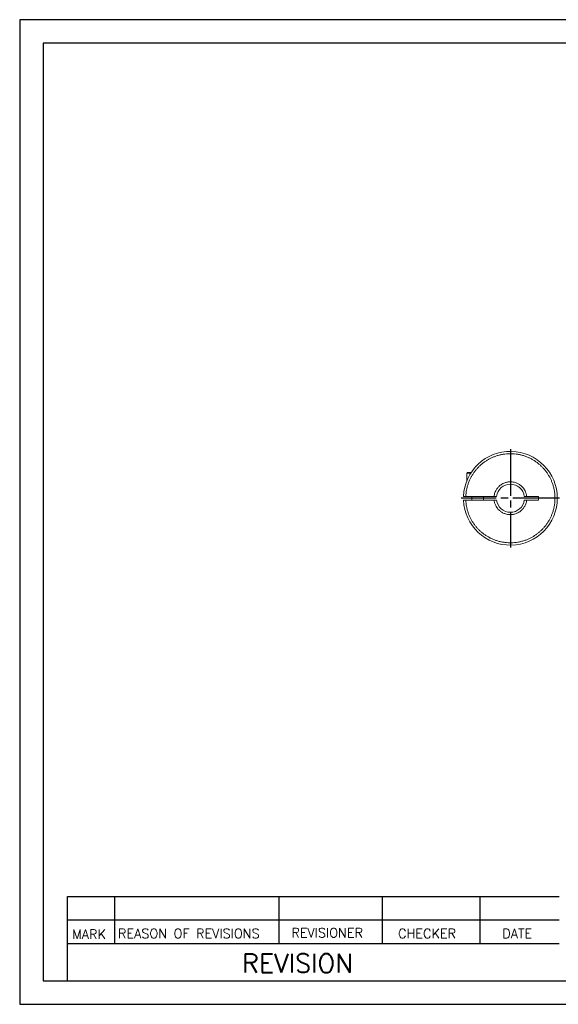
# Model space of a CAD drawing. Extents: x 10 to 307, y 10 to 220.
# Tile 1 of 5: x 10 to 125, y 10 to 220. Entities that reach past the tile are written whole.
import ezdxf

# ---------------------------------------------------------------- set-up
doc = ezdxf.new("R2010")
doc.units = 0
doc.header["$LTSCALE"] = 0.5
doc.header["$MEASUREMENT"] = 0
doc.linetypes.add('CENTER', pattern=[27, 20, -2, 3, -2])
doc.layers.get('0').update_dxf_attribs({"linetype": 'CONTINUOUS'})
doc.styles.get("Standard").update_dxf_attribs({"font": 'romans.shx', "bigfont": 'whgtxt.shx'})

msp = doc.modelspace()

# ---------------------------------------------------------------- linework, layer by layer
for p, q in [((307, 220), (10, 220)), ((10, 220), (10, 10)), ((302, 215), (15, 215)), ((15, 215), (15, 15)), ((20.1963, 15), (20.1963, 33)), ((20.1963, 33), (125, 33)), ((30.1963, 33), (30.1963, 23)), ((65.2416, 33), (65.2416, 23)), ((87.2739, 33), (87.2739, 23)), ((108.0991, 33), (108.0991, 23)), ((20.1963, 28), (125, 28)), ((20.1963, 23), (125, 23)), ((15, 15), (302, 15)), ((10, 10), (307, 10))]:
    msp.add_line(p, q)
at = {"color": 1, "linetype": 'CENTER'}
for p, q in [((114.5764, 128.4353), (114.5764, 107.4353)), ((125.0764, 117.9353), (104.0649, 117.9353))]:
    msp.add_line(p, q, dxfattribs=at)
at = {"color": 7, "linetype": 'Continuous', "lineweight": 15}
for p, q in [((105.3264, 123.3103), (105.3264, 121.735)), ((106.1438, 123.3103), (105.3264, 123.3103)), ((104.5844, 118.3353), (105.0849, 118.3353)), ((105.0849, 118.3353), (111.0994, 118.3353)), ((106.3264, 118.3353), (106.3264, 117.5353)), ((108.8264, 117.5353), (108.8264, 118.3353)), ((111.0994, 118.3353), (111.6032, 118.3353)), ((117.5496, 118.3353), (118.0535, 118.3353)), ((120.5764, 118.3353), (118.0535, 118.3353)), ((120.5764, 118.3353), (120.5764, 117.5353)), ((105.0849, 117.5353), (104.5844, 117.5353)), ((111.0994, 117.5353), (105.0849, 117.5353)), ((111.6032, 117.5353), (111.0994, 117.5353)), ((118.0535, 117.5353), (117.5496, 117.5353)), ((118.0535, 117.5353), (120.5764, 117.5353))]:
    msp.add_line(p, q, dxfattribs=at)
for centre, radius, start, end in [((114.5764, 117.9353), 10, 182.292443, 177.707557), ((105.4514, 123.3103), 0.125, 90, 180), ((114.5764, 117.9353), 3, 7.662256, 172.337744), ((114.5764, 117.9353), 3, 187.662256, 352.337744)]:
    msp.add_arc(centre, radius, start, end, dxfattribs=at)
for points, knots in [([(105.0849, 118.3353), (105.0993, 118.5641), (105.1281, 119.0214), (105.2352, 119.7081), (105.3916, 120.3981), (105.6047, 121.0874), (105.8604, 121.7345), (106.1474, 122.3326), (106.4577, 122.8822), (106.8064, 123.4135), (107.1922, 123.924), (107.6148, 124.4103), (108.0694, 124.8668), (108.5536, 125.2917), (109.0657, 125.6827), (109.5994, 126.0356), (110.1517, 126.35), (110.7198, 126.625), (111.3348, 126.8737), (111.9967, 127.0882), (112.6982, 127.257), (113.3968, 127.3704), (114.0889, 127.4312), (114.7765, 127.4414), (115.4631, 127.4023), (116.1519, 127.3124), (116.8452, 127.1698), (117.5389, 126.9715), (118.1912, 126.7294), (118.7952, 126.4551), (119.3512, 126.1564), (119.8898, 125.819), (120.4083, 125.444), (120.9034, 125.0318), (121.3694, 124.5869), (121.8044, 124.1117), (122.206, 123.608), (122.5701, 123.0818), (122.8961, 122.5362), (123.183, 121.974), (123.4446, 121.3645), (123.6729, 120.7072), (123.8565, 120.0095), (123.9846, 119.3134), (124.0599, 118.6227), (124.0847, 117.9355), (124.06, 117.2482), (123.9846, 116.5576), (123.8566, 115.8615), (123.673, 115.1637), (123.4447, 114.5065), (123.1832, 113.8969), (122.8962, 113.3347), (122.5703, 112.7891), (122.2063, 112.2629), (121.8046, 111.7592), (121.3696, 111.284), (120.9037, 110.839), (120.4085, 110.4268), (119.8901, 110.0518), (119.3515, 109.7144), (118.7955, 109.4157), (118.1916, 109.1413), (117.5392, 108.8992), (116.8455, 108.701), (116.1523, 108.5582), (115.4634, 108.4684), (114.7768, 108.4292), (114.0891, 108.4394), (113.3972, 108.5002), (112.6985, 108.6135), (111.997, 108.7824), (111.3351, 108.9968), (110.7201, 109.2454), (110.152, 109.5205), (109.5997, 109.8349), (109.0659, 110.1877), (108.5539, 110.5787), (108.0696, 111.0036), (107.615, 111.4601), (107.1924, 111.9464), (106.8066, 112.4568), (106.4579, 112.9882), (106.1475, 113.5378), (105.8605, 114.1358), (105.6047, 114.7829), (105.3918, 115.4722), (105.2352, 116.1623), (105.1281, 116.849), (105.0993, 117.3064), (105.0849, 117.5353)], [0, 0, 0, 0, 0.01167746, 0.02333707, 0.03536221, 0.04770048, 0.06006268, 0.07077878, 0.08147516, 0.09219926, 0.10313731, 0.11405406, 0.12499995, 0.135938, 0.14685475, 0.15780064, 0.16851674, 0.17921313, 0.18993723, 0.20229081, 0.21463195, 0.22666132, 0.23832016, 0.24999996, 0.26167131, 0.27333298, 0.28536223, 0.2977005, 0.31006269, 0.3207788, 0.33147518, 0.34219928, 0.35313733, 0.36405408, 0.37499997, 0.38593802, 0.39685477, 0.40780066, 0.41851676, 0.42921315, 0.43993724, 0.45229083, 0.46463197, 0.47666134, 0.48832018, 0.49999998, 0.51167133, 0.52333299, 0.53536225, 0.54770052, 0.56006271, 0.57077882, 0.5814752, 0.5921993, 0.60313735, 0.6140541, 0.62499999, 0.63593804, 0.64685479, 0.65780068, 0.66851678, 0.67921317, 0.68993726, 0.70229085, 0.71463199, 0.72666136, 0.7383202, 0.75, 0.76167135, 0.77333301, 0.78536227, 0.79770054, 0.81006273, 0.82077884, 0.83147522, 0.84219932, 0.85313737, 0.86405412, 0.87500001, 0.88593806, 0.89685481, 0.9078007, 0.9185168, 0.92921319, 0.93993728, 0.95229087, 0.96463201, 0.97666, 0.98831816, 1, 1, 1, 1]), ([(106.2386, 123.4353), (106.1823, 123.4353), (106.0112, 123.4353), (105.7891, 123.4353), (105.6122, 123.4353), (105.5129, 123.4353), (105.4608, 123.4353), (105.4546, 123.4353), (105.4514, 123.4353)], [0, 0, 0, 0, 0.11313093, 0.34376082, 0.5741057, 0.71657447, 0.85778115, 1, 1, 1, 1]), ([(118.0535, 118.3353), (118.0392, 118.4373), (118.0106, 118.6405), (117.9343, 118.9387), (117.8336, 119.2292), (117.689, 119.5502), (117.4897, 119.8927), (117.2218, 120.2419), (116.9374, 120.5285), (116.6527, 120.7598), (116.3787, 120.9424), (116.0883, 121.098), (115.7591, 121.2362), (115.3914, 121.3478), (114.9868, 121.4197), (114.6106, 121.4412), (114.2685, 121.4266), (113.9637, 121.3863), (113.6635, 121.3191), (113.3279, 121.2121), (112.9648, 121.0532), (112.5872, 120.8269), (112.2701, 120.5771), (112.0077, 120.3208), (111.795, 120.0694), (111.6073, 119.7987), (111.4322, 119.4875), (111.28, 119.135), (111.1598, 118.7415), (111.1196, 118.4711), (111.0994, 118.3353)], [0, 0, 0, 0, 0.03031054, 0.06037966, 0.09044244, 0.1207341, 0.16391292, 0.2067705, 0.24999553, 0.28244574, 0.31461882, 0.34680499, 0.37929412, 0.41959923, 0.45964779, 0.49999948, 0.53028166, 0.56034109, 0.59041371, 0.62073511, 0.66391393, 0.7067715, 0.74999653, 0.78244675, 0.81461983, 0.846806, 0.87929512, 0.91958848, 0.95963705, 1, 1, 1, 1]), ([(111.0994, 117.5353), (111.1137, 117.4333), (111.1422, 117.2301), (111.2186, 116.9319), (111.3192, 116.6414), (111.4639, 116.3204), (111.6631, 115.9779), (111.9311, 115.6287), (112.2155, 115.3422), (112.5001, 115.1108), (112.7742, 114.9282), (113.0646, 114.7726), (113.3938, 114.6344), (113.7614, 114.5228), (114.166, 114.451), (114.5422, 114.4294), (114.8843, 114.4441), (115.1892, 114.4843), (115.4894, 114.5516), (115.825, 114.6585), (116.188, 114.8174), (116.5656, 115.0437), (116.8828, 115.2935), (117.1451, 115.5498), (117.3579, 115.8012), (117.5456, 116.0719), (117.7207, 116.3831), (117.8728, 116.7356), (117.9931, 117.1291), (118.0333, 117.3996), (118.0535, 117.5353)], [0, 0, 0, 0, 0.03031054, 0.06037966, 0.09044244, 0.1207341, 0.16391292, 0.2067705, 0.24999553, 0.28244574, 0.31461882, 0.34680499, 0.37929412, 0.41959923, 0.45964779, 0.49999948, 0.53028166, 0.56034109, 0.59041371, 0.62073511, 0.66391393, 0.7067715, 0.74999653, 0.78244675, 0.81461983, 0.846806, 0.87929512, 0.91958848, 0.95963705, 1, 1, 1, 1])]:
    msp.add_open_spline(points, degree=3, knots=knots, dxfattribs=at)

# ---------------------------------------------------------------- texts
for s, height, p in [('MARK', 2, (21.1824, 23.9345)), ('REASON OF REVISIONS', 2, (30.9592, 24.0975)), ('REVISIONER', 2, (67.9048, 24.2605)), ('CHECKER', 2, (90.6455, 24.0975)), ('DATE', 2, (112.8572, 24.0975)), ('REVISION', 4, (57.354, 16.762))]:
    msp.add_text(s, height=height).set_placement(p)

doc.saveas('drawing.dxf')
